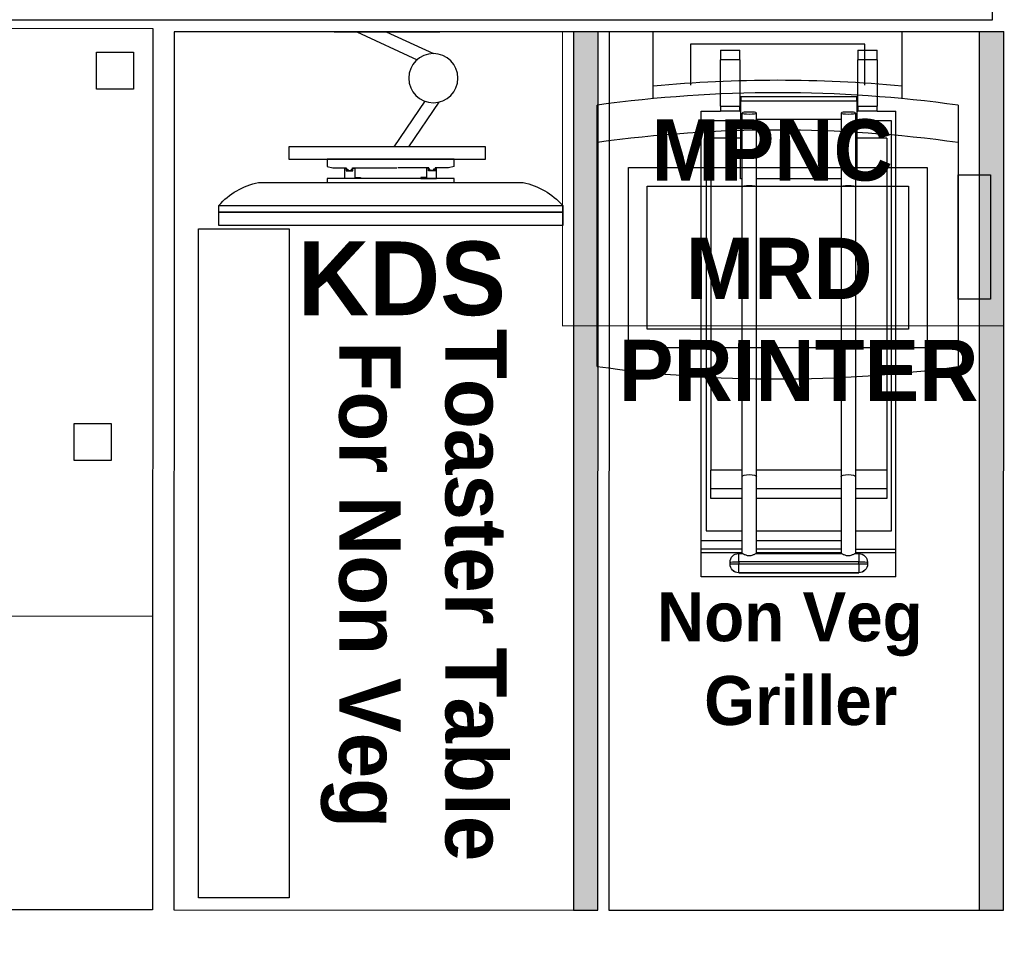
# Model space of a CAD drawing. Header units: millimetres. Extents: x -115221 to 194496, y -122556 to 375476.
# Tile 73 of 169: x 104143 to 105160, y -39113 to -38142. Entities that reach past the tile are written whole.
import ezdxf

# ---------------------------------------------------------------- set-up
doc = ezdxf.new("R2010")
doc.units = ezdxf.units.MM
doc.linetypes.add('CONTINOUS', pattern=[0])
doc.layers.add('FUR R0', color=8, linetype='Continuous')
doc.layers.add('WWDS FURNITURE LAYOUT', color=8, linetype='Continuous')
doc.styles.add('ARIAL', font='GOTHICB.TTF')
doc.styles.add('har', font='GOTHICB.TTF')

# ---------------------------------------------------------------- blocks, each defined once
blk = doc.blocks.new('Bun Toaster')
for q in [(297.9276448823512, -113.5455428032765), (500.2651823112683, -598.2442726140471)]:
    blk.add_line((297.9276448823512, -598.0555923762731), q)
at = {"layer": 'FUR R0'}
for p, q in [((317.2651823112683, -60.24427261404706), (317.2651823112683, -50.24427261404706)), ((337.2651823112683, -50.24427261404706), (317.2651823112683, -50.24427261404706)), ((337.2651823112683, -50.24427261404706), (337.2651823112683, -60.24427261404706)), ((460.2651823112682, -60.24427261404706), (460.2651823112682, -50.24427261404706)), ((480.2651823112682, -50.24427261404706), (460.2651823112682, -50.24427261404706)), ((480.2651823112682, -50.24427261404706), (480.2651823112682, -60.24427261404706)), ((317.2651823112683, -60.24427261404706), (317.2651823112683, -108.5455428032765)), ((317.2651823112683, -60.24427261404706), (337.2651823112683, -60.24427261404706)), ((337.2651823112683, -108.5455428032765), (337.2651823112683, -60.24427261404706)), ((460.2651823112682, -60.24427261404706), (460.2651823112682, -108.5455428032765)), ((460.2651823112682, -60.24427261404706), (480.2651823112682, -60.24427261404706)), ((480.2651823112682, -108.5455428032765), (480.2651823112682, -60.24427261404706)), ((338.2651823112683, -103.2254938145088), (338.2651823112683, -98.52468645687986)), ((338.2651823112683, -98.52468645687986), (459.2651823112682, -98.52468645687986)), ((459.2651823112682, -98.52468645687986), (459.2651823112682, -103.2254938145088)), ((317.2651823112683, -113.5455428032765), (317.2651823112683, -108.5455428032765)), ((337.2651823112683, -108.5455428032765), (317.2651823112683, -108.5455428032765)), ((337.2651823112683, -108.5455428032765), (337.2651823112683, -113.5455428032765)), ((338.2651823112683, -103.2254938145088), (338.2651823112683, -122.3279686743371)), ((338.2651823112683, -103.2254938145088), (459.2651823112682, -103.2254938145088)), ((459.2651823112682, -122.3279686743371), (459.2651823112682, -103.2254938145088)), ((460.2651823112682, -113.5455428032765), (460.2651823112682, -108.5455428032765)), ((480.2651823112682, -108.5455428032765), (460.2651823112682, -108.5455428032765)), ((480.2651823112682, -108.5455428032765), (480.2651823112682, -113.5455428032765)), ((317.2651823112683, -113.5455428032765), (297.9276448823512, -113.5455428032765)), ((317.2651823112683, -113.5455428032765), (337.2651823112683, -113.5455428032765)), ((338.2651823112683, -113.5455428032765), (337.2651823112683, -113.5455428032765)), ((338.2651823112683, -122.3279686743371), (338.2651823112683, -183.9513138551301)), ((338.2651823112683, -122.3279686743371), (339.7651823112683, -122.3279686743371)), ((339.7651823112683, -115.5324848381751), (339.7651823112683, -192.5616663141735)), ((354.7651823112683, -115.5324848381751), (354.7651823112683, -192.5616663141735)), ((354.7651823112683, -122.3279686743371), (442.7651823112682, -122.3279686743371)), ((442.7651823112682, -192.5616663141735), (442.7651823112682, -115.5324848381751)), ((457.7651823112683, -192.5616663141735), (457.7651823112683, -115.5324848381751)), ((457.7651823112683, -122.3279686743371), (459.2651823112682, -122.3279686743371)), ((460.2651823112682, -113.5455428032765), (459.2651823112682, -113.5455428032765)), ((459.2651823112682, -183.9513138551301), (459.2651823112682, -122.3279686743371)), ((460.2651823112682, -113.5455428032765), (480.2651823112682, -113.5455428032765)), ((500.2651823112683, -113.5455428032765), (480.2651823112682, -113.5455428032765)), ((500.2651823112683, -560.3339717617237), (500.2651823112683, -113.5455428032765)), ((302.2651823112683, -123.5455428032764), (338.2651823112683, -123.5455428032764)), ((302.2651823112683, -550.3339717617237), (302.2651823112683, -123.5455428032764)), ((459.2651823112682, -123.5455428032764), (495.2651823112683, -123.5455428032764)), ((495.2651823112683, -123.5455428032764), (495.2651823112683, -550.3339717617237)), ((307.2651823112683, -141.5489090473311), (307.2651823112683, -486.9842181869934)), ((307.2651823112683, -141.5489090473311), (338.2651823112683, -141.5489090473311)), ((459.2651823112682, -141.5489090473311), (490.2651823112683, -141.5489090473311)), ((490.2651823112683, -141.5489090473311), (490.2651823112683, -486.9842181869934)), ((338.2651823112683, -183.9513138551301), (339.7651823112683, -183.9513138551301)), ((354.7651823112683, -183.9513138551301), (442.7651823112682, -183.9513138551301)), ((457.7651823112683, -183.9513138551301), (459.2651823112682, -183.9513138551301)), ((339.7651823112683, -192.5616663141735), (339.7651823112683, -493.9556659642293)), ((354.7651823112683, -192.5616663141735), (354.7651823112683, -493.9556659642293)), ((442.7651823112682, -493.9556659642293), (442.7651823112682, -192.5616663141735)), ((457.7651823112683, -493.9556659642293), (457.7651823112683, -192.5616663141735)), ((307.2651823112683, -486.9842181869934), (307.2651823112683, -506.0630844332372)), ((307.2651823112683, -486.9842181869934), (339.7651823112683, -486.9842181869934)), ((354.7651823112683, -486.9842181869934), (442.7651823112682, -486.9842181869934)), ((457.7651823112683, -486.9842181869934), (490.2651823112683, -486.9842181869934)), ((490.2651823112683, -506.0630844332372), (490.2651823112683, -486.9842181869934)), ((339.7651823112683, -493.9556659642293), (339.7651823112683, -573.8665500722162)), ((354.7651823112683, -493.9556659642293), (354.7651823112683, -573.8665500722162)), ((442.7651823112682, -573.8665500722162), (442.7651823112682, -493.9556659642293)), ((457.7651823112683, -573.8665500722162), (457.7651823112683, -493.9556659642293)), ((307.2651823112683, -506.0630844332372), (307.2651823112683, -516.6614697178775)), ((339.7651823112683, -506.0630844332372), (307.2651823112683, -506.0630844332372)), ((442.7651823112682, -506.0630844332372), (354.7651823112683, -506.0630844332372)), ((490.2651823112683, -506.0630844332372), (457.7651823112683, -506.0630844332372)), ((490.2651823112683, -516.6614697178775), (490.2651823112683, -506.0630844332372)), ((307.2651823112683, -516.6614697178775), (339.7651823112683, -516.6614697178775)), ((354.7651823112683, -516.6614697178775), (442.7651823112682, -516.6614697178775)), ((457.7651823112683, -516.6614697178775), (490.2651823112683, -516.6614697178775)), ((339.7651823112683, -550.3339717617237), (302.2651823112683, -550.3339717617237)), ((442.7651823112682, -550.3339717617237), (354.7651823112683, -550.3339717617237)), ((495.2651823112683, -550.3339717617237), (457.7651823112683, -550.3339717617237)), ((442.7651823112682, -560.3339717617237), (354.7651823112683, -560.3339717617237)), ((500.2651823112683, -560.3339717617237), (457.7651823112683, -560.3339717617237)), ((500.2651823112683, -569.1503207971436), (500.2651823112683, -560.3339717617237)), ((339.7651823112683, -569.1503207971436), (297.9276448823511, -569.1503207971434)), ((339.7651823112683, -572.6768604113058), (297.9276448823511, -572.6768604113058)), ((442.7651823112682, -569.1503207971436), (354.7651823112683, -569.1503207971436)), ((442.7651823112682, -572.6768604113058), (354.7651823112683, -572.6768604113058)), ((500.2651823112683, -569.1503207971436), (457.7651823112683, -569.1503207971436)), ((500.2651823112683, -572.6768604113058), (457.7651823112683, -572.6768604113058)), ((500.2651823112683, -572.6768604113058), (500.2651823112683, -569.1503207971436)), ((500.2651823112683, -598.2442726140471), (500.2651823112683, -572.6768604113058)), ((327.2651823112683, -582.8665500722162), (327.2651823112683, -584.8653317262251)), ((336.2651823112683, -573.8665500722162), (336.2651823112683, -582.5524546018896)), ((339.8812028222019, -573.8665500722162), (336.2651823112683, -573.8665500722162)), ((336.2651823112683, -582.5524546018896), (461.2651823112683, -582.5524546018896)), ((336.2651823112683, -584.5512362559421), (336.2651823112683, -582.5524546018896)), ((339.8834035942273, -573.8688167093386), (340.0943563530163, -573.9110734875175)), ((340.0943563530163, -573.9110734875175), (340.409073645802, -574.0350417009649)), ((340.409073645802, -574.0350417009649), (340.82027893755, -574.2315146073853)), ((340.82027893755, -574.2315146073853), (341.309461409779, -574.4809246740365)), ((341.309461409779, -574.4809246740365), (341.8567750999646, -574.7629869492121)), ((341.8567750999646, -574.7629869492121), (342.4626205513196, -575.0678761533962)), ((342.4626205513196, -575.0678761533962), (343.1424615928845, -575.3890675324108)), ((343.1424615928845, -575.3890675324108), (343.886046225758, -575.7037949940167)), ((343.886046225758, -575.7037949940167), (344.6830604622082, -575.9882977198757)), ((344.6830604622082, -575.9882977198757), (345.5224750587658, -576.215159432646)), ((345.5224750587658, -576.215159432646), (346.3886068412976, -576.3646586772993)), ((346.3886068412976, -576.3646586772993), (347.265181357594, -576.4185418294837)), ((347.265181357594, -576.4185418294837), (348.1417558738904, -576.3646586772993)), ((348.1417558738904, -576.3646586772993), (349.0078876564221, -576.215159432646)), ((349.0078876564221, -576.215159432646), (349.8473022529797, -575.9882977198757)), ((349.8473022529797, -575.9882977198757), (350.6443212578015, -575.7037949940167)), ((350.6443212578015, -575.7037949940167), (351.3879011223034, -575.3890675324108)), ((351.3879011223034, -575.3890675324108), (352.0677421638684, -575.0678761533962)), ((352.0677421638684, -575.0678761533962), (352.6735876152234, -574.7629869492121)), ((352.6735876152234, -574.7629869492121), (353.2209060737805, -574.4809246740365)), ((353.2209060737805, -574.4809246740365), (353.7100837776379, -574.2315146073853)), ((353.7100837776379, -574.2315146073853), (354.121289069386, -574.0350417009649)), ((354.121289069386, -574.0350417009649), (354.4360111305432, -573.9110734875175)), ((354.4360111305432, -573.9110734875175), (354.6469591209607, -573.8688167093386)), ((442.8812028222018, -573.8665500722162), (354.6491618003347, -573.8665500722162)), ((442.8834055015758, -573.8688167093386), (443.0943534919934, -573.9110734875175)), ((443.0943534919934, -573.9110734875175), (443.4090755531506, -574.0350417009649)), ((443.4090755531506, -574.0350417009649), (443.8202808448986, -574.2315146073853)), ((443.8202808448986, -574.2315146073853), (444.309458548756, -574.4809246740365)), ((444.309458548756, -574.4809246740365), (444.8567770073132, -574.7629869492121)), ((444.8567770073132, -574.7629869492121), (445.4626224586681, -575.0678761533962)), ((445.4626224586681, -575.0678761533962), (446.1424635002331, -575.3890675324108)), ((446.1424635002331, -575.3890675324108), (446.8860433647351, -575.7037949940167)), ((446.8860433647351, -575.7037949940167), (447.6830623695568, -575.9882977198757)), ((447.6830623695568, -575.9882977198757), (448.5224769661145, -576.215159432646)), ((448.5224769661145, -576.215159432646), (449.3886087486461, -576.3646586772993)), ((449.3886087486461, -576.3646586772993), (450.2651832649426, -576.4185418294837)), ((450.2651832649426, -576.4185418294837), (451.1417577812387, -576.3646586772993)), ((451.1417577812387, -576.3646586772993), (452.0078895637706, -576.215159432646)), ((452.0078895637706, -576.215159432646), (452.8473041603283, -575.9882977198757)), ((452.8473041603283, -575.9882977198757), (453.6443183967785, -575.7037949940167)), ((453.6443183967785, -575.7037949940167), (454.3879030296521, -575.3890675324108)), ((454.3879030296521, -575.3890675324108), (455.067744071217, -575.0678761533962)), ((455.067744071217, -575.0678761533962), (455.6735895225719, -574.7629869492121)), ((455.6735895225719, -574.7629869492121), (456.2209032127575, -574.4809246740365)), ((456.2209032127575, -574.4809246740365), (456.7100856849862, -574.2315146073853)), ((456.7100856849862, -574.2315146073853), (457.1212909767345, -574.0350417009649)), ((457.1212909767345, -574.0350417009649), (457.4360082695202, -573.9110734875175)), ((457.4360082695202, -573.9110734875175), (457.6469610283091, -573.8688167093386)), ((461.2651823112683, -573.8665500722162), (457.6491618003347, -573.8665500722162)), ((461.2651823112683, -582.5524546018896), (461.2651823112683, -573.8665500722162)), ((461.2651823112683, -582.5524546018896), (461.2651823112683, -584.5512362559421)), ((470.2651823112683, -584.8653317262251), (470.2651823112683, -582.8665500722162)), ((327.2651823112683, -584.8653317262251), (327.2651823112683, -584.9351307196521)), ((336.2651823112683, -584.5512362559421), (336.2651823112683, -593.8598491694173)), ((461.2651823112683, -584.5512362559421), (336.2651823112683, -584.5512362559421)), ((336.2651823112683, -593.8598491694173), (461.2651823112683, -593.8598491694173)), ((336.2651823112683, -593.9296481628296), (336.2651823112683, -593.8598491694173)), ((336.2651823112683, -593.9296481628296), (336.2651823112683, -593.9351307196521)), ((461.2651823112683, -593.9296481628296), (336.2651823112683, -593.9296481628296)), ((461.2651823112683, -593.9351307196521), (336.2651823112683, -593.9351307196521)), ((461.2651823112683, -593.8598491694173), (461.2651823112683, -584.5512362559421)), ((461.2651823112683, -593.8598491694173), (461.2651823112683, -593.9296481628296)), ((461.2651823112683, -593.9351307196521), (461.2651823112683, -593.9296481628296)), ((470.2651823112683, -584.9351307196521), (470.2651823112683, -584.8653317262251))]:
    blk.add_line(p, q, dxfattribs=at)
for centre, radius, start, end in [((336.2651823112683, -582.8665500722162), 9.000000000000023, 90, 180), ((461.2651823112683, -582.8665500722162), 9.000000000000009, 0, 90), ((336.2651823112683, -584.9351307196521), 9.000000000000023, 180, 270), ((461.2651823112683, -584.9351307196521), 9.000000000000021, 270, 0)]:
    blk.add_arc(centre, radius, start, end, dxfattribs=at)
for centre, major_axis, ratio in [((347.2651823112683, -115.5324848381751), (7.5, 5.383e-13), 0.1391731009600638), ((450.2651823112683, -115.5324848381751), (7.5, -1.752e-13), 0.1391731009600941)]:
    blk.add_ellipse(centre, major_axis=major_axis, ratio=ratio, dxfattribs=at)
for centre, major_axis, ratio, start_param, end_param in [((347.2651823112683, -192.5616663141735), (-7.5, 0), 0.2212550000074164, 3.141592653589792, 6.283185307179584), ((450.2651823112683, -192.5616663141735), (-7.5, 0), 0.2212550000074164, 3.141592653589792, 6.283185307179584), ((347.2651823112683, -493.9556659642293), (-7.5, 0), 0.3026854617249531, 3.141592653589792, 6.283185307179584), ((450.2651823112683, -493.9556659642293), (-7.5, 0), 0.3026854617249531, 3.141592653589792, 6.283185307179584), ((336.2651823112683, -582.8665500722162), (-9, 1.23287e-11), 0.03489949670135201, 4.712388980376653, 6.283185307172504), ((461.2651823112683, -582.8665500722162), (9, 5.941e-13), 0.03489949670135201, -1.8914e-12, 1.570796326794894), ((336.2651823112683, -584.8653317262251), (-9, 5.941e-13), 0.03489949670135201, -1.570796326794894, 1.8878e-12), ((336.2651823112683, -584.8653317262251), (9, 1.30528354e-08), 0.9993908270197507, 3.141592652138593, 4.712388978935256), ((336.2651823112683, -584.9351307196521), (9, 2.49996749e-08), 0.9993908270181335, 3.141592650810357, 4.712388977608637), ((461.2651823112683, -584.8653317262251), (-9, 4.541999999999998e-13), 0.03489949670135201, 3.141592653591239, 4.712388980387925), ((461.2651823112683, -584.8653317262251), (9, 8.0993757e-09), 0.9993908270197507, 4.712388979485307, 6.283185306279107), ((461.2651823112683, -584.9351307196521), (-9, 3.848572e-09), 0.9993908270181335, 1.570796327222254, 3.141592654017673)]:
    blk.add_ellipse(centre, major_axis=major_axis, ratio=ratio, start_param=start_param, end_param=end_param, dxfattribs=at)
blk = doc.blocks.new('pos')
at = {"layer": 'FUR R0'}
for p, q in [((26820.77436132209, -5572.855927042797), (26831.27432965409, -5572.855927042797)), ((26831.53710970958, -5575.105920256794), (26834.22432075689, -5575.105920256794)), ((26834.22432075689, -5585.105890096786), (26834.22432075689, -5575.105920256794)), ((26831.53710970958, -5585.105890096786), (26834.22432075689, -5585.105890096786)), ((26831.27432965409, -5587.355883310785), (26820.77436132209, -5587.355883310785)), ((26823.4832144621, -5587.355883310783), (26820.77436132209, -5587.355883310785)), ((26823.4832144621, -5588.655879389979), (26823.4832144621, -5587.355883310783)), ((26828.4831993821, -5587.355883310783), (26828.4831993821, -5588.655879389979)), ((26828.4831993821, -5588.655879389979), (26823.4832144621, -5588.655879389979))]:
    blk.add_line(p, q, dxfattribs=at)
for points in [[(26828.77433719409, -5574.105923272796), (26828.77433719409, -5586.105887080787), (26821.5243590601, -5586.105887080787), (26821.5243590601, -5574.105923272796)], [(26828.02433945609, -5574.855921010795), (26828.02433945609, -5585.355889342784), (26822.2743567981, -5585.355889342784), (26822.2743567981, -5574.855921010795)], [(26828.4831993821, -5587.355883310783), (26828.4831993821, -5588.655879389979), (26823.4832144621, -5588.655879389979), (26823.4832144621, -5587.355883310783)]]:
    blk.add_lwpolyline(points, close=True, dxfattribs=at)
blk.add_lwpolyline([(26832.0840697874, -5583.605894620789), (26833.7243222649, -5583.605894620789), (26833.7243222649, -5576.605915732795), (26832.0840697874, -5576.605915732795)], dxfattribs=at)
for centre, radius, start, end in [((26873.08670354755, -5580.10590517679), 52.81234071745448, 172.1096275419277, 187.8903724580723), ((26777.46199195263, -5580.10590517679), 52.81234071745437, 352.1096275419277, 7.890372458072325), ((26778.96198742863, -5580.10590517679), 52.81234071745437, 352.1096275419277, 7.890372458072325), ((26778.96198742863, -5580.10590517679), 53.31233920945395, 354.6185126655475, 5.381487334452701)]:
    blk.add_arc(centre, radius, start, end, dxfattribs=at)
blk = doc.blocks.new('sd sd fsd')
at = {"layer": 'FUR R0'}
for p, q in [((-562151.5604830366, -31360.38950733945), (-562165.5604830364, -31360.38950733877)), ((-562165.5604830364, -31360.38950733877), (-562165.5604830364, -31360.92796887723)), ((-562151.5604830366, -31360.92796887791), (-562151.5604830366, -31360.38950733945)), ((-562151.5604830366, -31360.92796887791), (-562165.5604830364, -31360.92796887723)), ((-562165.5604830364, -31360.92796887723), (-562165.5604830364, -31361.19719964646)), ((-562165.5604830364, -31360.92796887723), (-562151.5604830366, -31360.92796887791)), ((-562151.5604830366, -31361.19719964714), (-562151.5604830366, -31360.92796887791)), ((-562165.5604830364, -31361.19719964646), (-562151.5604830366, -31361.19719964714)), ((-562163.9450984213, -31362.13950733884), (-562153.175867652, -31362.13950733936)), ((-562161.1457625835, -31362.13950733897), (-562155.97520349, -31362.13950733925)), ((-562161.1457625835, -31362.29733085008), (-562161.1457625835, -31362.13950733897)), ((-562155.97520349, -31362.13950733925), (-562155.97520349, -31362.29733085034)), ((-562155.97520349, -31362.29733085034), (-562161.1457625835, -31362.29733085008)), ((-562160.4218150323, -31362.29733085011), (-562160.4218150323, -31362.70647388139)), ((-562159.7896147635, -31362.29733085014), (-562160.4218150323, -31362.29733085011)), ((-562160.0154433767, -31362.71782837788), (-562160.0154433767, -31362.34304975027)), ((-562160.0154433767, -31362.34304975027), (-562159.7896147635, -31362.34304975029)), ((-562159.7896147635, -31362.34304975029), (-562159.7896147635, -31362.29733085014)), ((-562157.3313513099, -31362.34304975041), (-562157.3313513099, -31362.29733085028)), ((-562157.3313513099, -31362.29733085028), (-562156.6991510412, -31362.29733085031)), ((-562157.1055226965, -31362.34304975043), (-562157.3313513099, -31362.34304975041)), ((-562157.1055226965, -31362.71782837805), (-562157.1055226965, -31362.34304975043)), ((-562156.6991510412, -31362.29733085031), (-562156.6991510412, -31362.7064738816)), ((-562161.1457625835, -31362.7894165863), (-562160.9152907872, -31362.72651509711)), ((-562161.1457625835, -31363.08181503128), (-562161.1457625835, -31362.7894165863)), ((-562160.9152907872, -31362.72651509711), (-562160.3700662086, -31362.72651509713)), ((-562160.4218150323, -31362.70647388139), (-562160.379054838, -31362.7064738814)), ((-562160.379054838, -31362.65987229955), (-562160.379054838, -31362.60996066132)), ((-562160.379054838, -31362.60996066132), (-562160.1006641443, -31362.60996066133)), ((-562160.3068461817, -31362.65987229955), (-562160.379054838, -31362.65987229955)), ((-562160.379054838, -31362.7064738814), (-562160.379054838, -31362.67152771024)), ((-562160.379054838, -31362.67152771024), (-562160.3068461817, -31362.67152771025)), ((-562160.3700662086, -31362.65154733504), (-562160.3700662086, -31362.61732335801)), ((-562160.3700662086, -31362.61732335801), (-562160.1112364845, -31362.61732335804)), ((-562160.2995696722, -31362.65154733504), (-562160.3700662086, -31362.65154733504)), ((-562160.3700662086, -31362.72651509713), (-562160.3700662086, -31362.67953235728)), ((-562160.3700662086, -31362.67953235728), (-562160.2995696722, -31362.67953235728)), ((-562160.3068461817, -31362.67152771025), (-562160.3068461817, -31362.65987229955)), ((-562160.2995696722, -31362.67953235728), (-562160.2995696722, -31362.65154733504)), ((-562160.1112364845, -31362.65154733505), (-562160.1575921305, -31362.65154733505)), ((-562160.1575921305, -31362.65154733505), (-562160.1575921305, -31362.67953235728)), ((-562160.1575921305, -31362.67953235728), (-562160.1112364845, -31362.6795323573)), ((-562160.1006641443, -31362.65579992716), (-562160.1510860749, -31362.65579992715)), ((-562160.1510860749, -31362.65579992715), (-562160.1510860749, -31362.67399520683)), ((-562160.1510860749, -31362.67399520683), (-562160.1006641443, -31362.67399520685)), ((-562160.1112364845, -31362.61732335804), (-562160.1112364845, -31362.65154733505)), ((-562160.1112364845, -31362.6795323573), (-562160.1112364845, -31362.72651509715)), ((-562160.1112364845, -31362.72651509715), (-562158.3112850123, -31362.72651509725)), ((-562160.1006641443, -31362.60996066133), (-562160.1006641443, -31362.65579992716)), ((-562160.1006641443, -31362.67399520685), (-562160.1006641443, -31362.71782837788)), ((-562160.1006641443, -31362.71782837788), (-562160.0154433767, -31362.71782837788)), ((-562157.0097295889, -31362.72651509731), (-562158.2712195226, -31362.72651509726)), ((-562157.0203019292, -31362.71782837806), (-562157.1055226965, -31362.71782837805)), ((-562156.7419112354, -31362.60996066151), (-562157.0203019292, -31362.6099606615)), ((-562157.0203019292, -31362.6099606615), (-562157.0203019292, -31362.65579992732)), ((-562157.0203019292, -31362.65579992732), (-562156.9698799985, -31362.65579992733)), ((-562156.9698799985, -31362.67399520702), (-562157.0203019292, -31362.67399520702)), ((-562157.0203019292, -31362.67399520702), (-562157.0203019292, -31362.71782837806)), ((-562156.7508998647, -31362.61732335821), (-562157.0097295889, -31362.6173233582)), ((-562157.0097295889, -31362.6173233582), (-562157.0097295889, -31362.65154733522)), ((-562157.0097295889, -31362.65154733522), (-562156.9633739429, -31362.65154733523)), ((-562156.9633739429, -31362.67953235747), (-562157.0097295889, -31362.67953235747)), ((-562157.0097295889, -31362.67953235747), (-562157.0097295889, -31362.72651509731)), ((-562156.9698799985, -31362.65579992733), (-562156.9698799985, -31362.67399520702)), ((-562156.9633739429, -31362.65154733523), (-562156.9633739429, -31362.67953235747)), ((-562156.821396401, -31362.67953235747), (-562156.821396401, -31362.65154733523)), ((-562156.821396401, -31362.65154733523), (-562156.7508998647, -31362.65154733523)), ((-562156.7508998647, -31362.67953235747), (-562156.821396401, -31362.67953235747)), ((-562156.8141198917, -31362.67152771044), (-562156.8141198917, -31362.65987229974)), ((-562156.8141198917, -31362.65987229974), (-562156.7419112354, -31362.65987229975)), ((-562156.7419112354, -31362.67152771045), (-562156.8141198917, -31362.67152771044)), ((-562156.7508998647, -31362.65154733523), (-562156.7508998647, -31362.61732335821)), ((-562156.7508998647, -31362.72651509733), (-562156.7508998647, -31362.67953235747)), ((-562156.2056752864, -31362.72651509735), (-562156.7508998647, -31362.72651509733)), ((-562156.7419112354, -31362.65987229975), (-562156.7419112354, -31362.60996066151)), ((-562156.7419112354, -31362.7064738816), (-562156.7419112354, -31362.67152771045)), ((-562156.6991510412, -31362.7064738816), (-562156.7419112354, -31362.7064738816)), ((-562155.97520349, -31362.78941658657), (-562156.2056752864, -31362.72651509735)), ((-562155.97520349, -31362.78941658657), (-562155.97520349, -31363.08181503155)), ((-562162.7033590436, -31363.08181503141), (-562154.7033590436, -31363.08181503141)), ((-562162.7033590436, -31363.58181503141), (-562162.7033590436, -31363.08181503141)), ((-562155.97520349, -31363.08181503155), (-562161.1457625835, -31363.08181503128)), ((-562154.7033590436, -31363.08181503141), (-562154.7033590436, -31363.58181503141)), ((-562154.7033590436, -31363.58181503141), (-562162.7033590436, -31363.58181503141)), ((-562157.1761358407, -31365.44392396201), (-562158.4395416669, -31363.58181503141)), ((-562156.5973505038, -31365.40643343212), (-562157.8353197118, -31363.58181503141)), ((-562159.942970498, -31368.26793557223), (-562157.4830188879, -31367.13310236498)), ((-562158.749360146, -31368.26793557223), (-562156.8250453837, -31367.38020416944)), ((-562160.8634304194, -31368.26793557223), (-562156.5604830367, -31368.26793557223)), ((-562160.8634304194, -31368.26793557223), (-562156.5604830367, -31368.26793557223))]:
    blk.add_line(p, q, dxfattribs=at)
blk.add_circle((-562156.8248818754, -31366.38020418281), 0.9999999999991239, dxfattribs=at)
for centre, start, end in [((-562163.2842941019, -31359.15093070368), 221.9551948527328, 257.5319308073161), ((-562153.8366719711, -31359.15093070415), 282.4680691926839, 318.0448051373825)]:
    blk.add_arc(centre, 3.060760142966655, start, end, dxfattribs=at)
blk = doc.blocks.new('FUR R0')
at = {"layer": 'WWDS FURNITURE LAYOUT', "linetype": 'CONTINOUS', "ltscale": 22}
h = blk.add_hatch(dxfattribs=at)
h.set_pattern_fill('ANGLE', color=8, scale=25.33333333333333, angle=540.008039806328)
h.set_pattern_definition([(180.008039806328, (-103388.8952278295, -187870.8738169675), (0.0009775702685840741, -6.966666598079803), [5.066666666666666, -1.9]), (270.008039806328, (-103388.8952278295, -187870.8738169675), (6.966666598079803, 0.0009775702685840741), [5.066666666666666, -1.9])])
h.paths.add_polyline_path([(-4447.867806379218, -1057.211802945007), (-4473.20113946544, -1057.208248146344), (-4473.328546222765, -1965.17406583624), (-4447.995213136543, -1965.177620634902)])
h = blk.add_hatch(dxfattribs=at)
h.set_pattern_fill('ANGLE', color=8, angle=540.008039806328)
h.set_pattern_definition([(180.008039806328, (-1707085.583079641, -2849989.468763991), (0.0009801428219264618, -6.984999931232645), [5.08, -1.905]), (270.008039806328, (-1707085.583079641, -2849989.468763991), (6.984999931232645, 0.0009801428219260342), [5.08, -1.905])])
h.paths.add_polyline_path([(-4028.612904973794, -1057.211802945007), (-4053.946238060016, -1057.208248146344), (-4054.073644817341, -1965.17406583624), (-4028.740311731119, -1965.177620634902)])
at = {"layer": 'WWDS FURNITURE LAYOUT', "color": 8}
for points in [[(-7335.356601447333, 604.859528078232), (-7187.981601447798, 604.8595280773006), (-7187.981601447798, 97.64092000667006), (-6841.927000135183, 97.64092000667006), (-6841.927000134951, -907.433548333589), (-5212.583087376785, -907.4335483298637), (-5212.582449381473, -234.3501083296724), (-5074.801217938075, -234.349172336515), (-5074.801217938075, -907.4218697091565), (-4040.612984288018, -907.4218697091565), (-4040.61204834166, -1045.196161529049), (-6979.70883521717, -1045.177901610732), (-6979.708835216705, -52.14047192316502), (-8687.981601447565, -52.14047192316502), (-8687.9816014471, -3702.687521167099), (-7764.583079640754, -3702.687521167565), (-7764.583079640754, -3840.468763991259), (-8687.981601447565, -3840.468763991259), (-8687.981601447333, -5900.52225428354), (-6775.000131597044, -5900.522254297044)], [(-6255.432649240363, -1964.92353136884), (-6255.304768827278, -1053.582204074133), (-4908.178146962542, -1053.771234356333), (-4908.306027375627, -1965.11256165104), (-6255.432649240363, -1964.92353136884)], [(-4927.988800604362, -1078.361372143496), (-4927.994159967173, -1116.554955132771), (-4966.187742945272, -1116.549595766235), (-4966.182383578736, -1078.35601277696), (-4927.988800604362, -1078.361372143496)], [(-4951.289280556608, -1462.224344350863), (-4951.294639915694, -1500.417927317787), (-4989.488222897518, -1500.412567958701), (-4989.482863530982, -1462.218984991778), (-4951.289280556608, -1462.224344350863)], [(-4908.263450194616, -1661.685763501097), (-6255.390072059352, -1661.496733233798)]]:
    blk.add_lwpolyline(points, dxfattribs=at)
at = {"layer": 'WWDS FURNITURE LAYOUT', "color": 8, "linetype": 'Continuous', "lineweight": 25}
for points in [[(-4447.867806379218, -1057.211802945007), (-4886.178146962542, -1057.150298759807), (-4886.305553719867, -1965.116116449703), (-4447.995213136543, -1965.177620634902)], [(-4767.245814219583, -1261.042051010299), (-4767.342837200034, -1952.477541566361), (-4860.969950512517, -1952.464403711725), (-4860.872927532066, -1261.028913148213)]]:
    blk.add_lwpolyline(points, close=True, dxfattribs=at)
at = {"layer": 'WWDS FURNITURE LAYOUT', "color": 8, "const_width": 1.266666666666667}
blk.add_lwpolyline([(-4028.612904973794, -1057.211802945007), (-4028.655562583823, -1361.211799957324), (-4484.655558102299, -1361.147813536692), (-4484.612900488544, -1057.147816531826)], close=True, dxfattribs=at)
at = {"layer": 'WWDS FURNITURE LAYOUT', "color": 8, "linetype": 'CONTINOUS', "ltscale": 22}
for points in [[(-4447.867806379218, -1057.211802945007), (-4473.20113946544, -1057.208248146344), (-4473.328546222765, -1965.17406583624), (-4447.995213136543, -1965.177620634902)], [(-4028.612904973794, -1057.211802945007), (-4053.946238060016, -1057.208248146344), (-4054.073644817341, -1965.17406583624), (-4028.740311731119, -1965.177620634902)]]:
    blk.add_lwpolyline(points, close=True, dxfattribs=at)
at = {"layer": 'WWDS FURNITURE LAYOUT', "color": 8}
blk.add_lwpolyline([(-4436.661880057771, -1965.181175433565), (-4028.740311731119, -1965.177620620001), (-4028.612904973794, -1057.211802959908), (-4436.534473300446, -1057.215357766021)], close=True, dxfattribs=at)
for name, p, xscale, yscale, zscale, rotation in [('sd sd fsd', (14274165.21077104, -797811.1866143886), -25.4, 25.4, 25.4, 180), ('pos', (-147918.7510984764, -691402.7251906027), 25.72705993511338, 25.72705993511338, 25.72705993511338, 89.99196019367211)]:
    blk.add_blockref(name, p, dxfattribs=dict(at, xscale=xscale, yscale=yscale, zscale=zscale, rotation=rotation))
at = {"layer": 'WWDS FURNITURE LAYOUT', "color": 8, "linetype": 'Continuous', "lineweight": 25, "xscale": -0.9936781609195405, "yscale": 0.9936781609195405, "zscale": 0.9936781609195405, "rotation": 359.991960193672}
blk.add_blockref('Bun Toaster', (-3844.106008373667, -1026.422067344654, -2.879063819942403e-07), dxfattribs=at)
at = {"layer": 'WWDS FURNITURE LAYOUT', "color": 8}
for s, height, rotation, style, p in [('MPNC', 63.33333333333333, 359.991960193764, 'har', (-4392.712435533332, -1210.972107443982)), ('MRD', 63.33333333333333, 359.991960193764, 'har', (-4356.998412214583, -1333.443452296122)), ('KDS', 76.19999999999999, 359.999999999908, 'har', (-4758.26249426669, -1350.169986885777)), ('Toaster Table', 63.33307999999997, 269.991960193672, 'ARIAL', (-4605.589696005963, -1364.172322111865, 4.264048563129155e-07)), ('PRINTER', 63.33333333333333, 359.991960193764, 'har', (-4426.395729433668, -1438.98927098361)), ('For Non Veg', 63.33307999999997, 269.991960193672, 'ARIAL', (-4715.368956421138, -1377.137831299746, 4.264048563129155e-07)), ('Non Veg', 50.66666666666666, 359.991960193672, 'har', (-4387.113056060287, -1687.22993718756, 1.321213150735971e-07)), ('Griller', 50.66666666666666, 359.991960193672, 'har', (-4338.266847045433, -1773.920076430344, 1.321213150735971e-07))]:
    blk.add_text(s, height=height, rotation=rotation, dxfattribs=dict(at, style=style)).set_placement(p)

msp = doc.modelspace()

# ---------------------------------------------------------------- block references
at = {"layer": 'WWDS FURNITURE LAYOUT'}
msp.add_blockref('FUR R0', (109188.4395991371, -37096.83506245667), dxfattribs=at)

doc.saveas('drawing.dxf')
